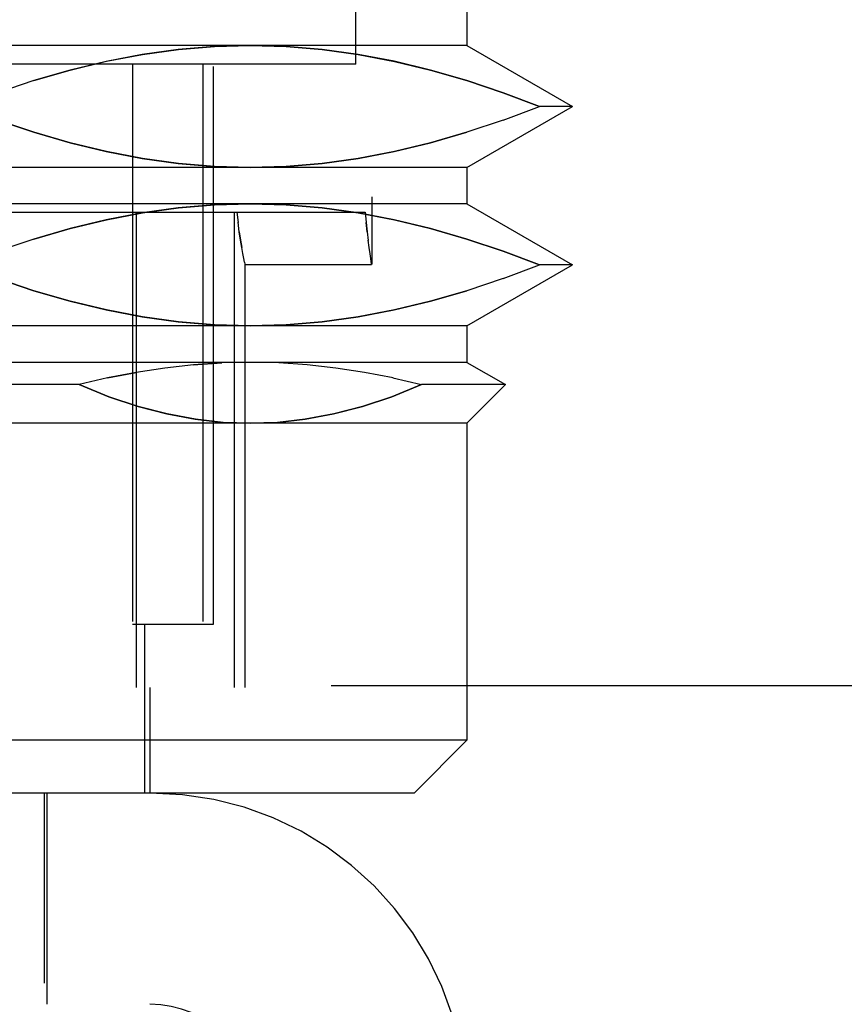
# Model space of a CAD drawing. Header units: inches. Extents: x 0 to 37.8, y 0 to 24.4.
# Tile 8 of 38: x 16.07 to 16.377, y 5.142 to 5.509. Entities that reach past the tile are written whole.
import ezdxf

# ---------------------------------------------------------------- set-up
doc = ezdxf.new("R2010")
doc.units = ezdxf.units.IN
doc.header["$LTSCALE"] = 2.077778
doc.header["$MEASUREMENT"] = 0
doc.linetypes.add('HIDDEN', pattern=[0.2, 0.1, -0.1])
doc.layers.add('DEFAULT_2', color=8, linetype='HIDDEN')
doc.layers.add('DOOR_ASSEMBLY', color=7, linetype='CONTINUOUS')

msp = doc.modelspace()

# ---------------------------------------------------------------- linework, layer by layer
at = {"layer": 'DEFAULT_2', "color": 8, "linetype": 'HIDDEN'}
msp.add_line((11.61455, 5.26094), (16.80381, 5.26094), dxfattribs=at)
at = {"layer": 'DOOR_ASSEMBLY', "color": 8, "linetype": 'HIDDEN'}
for p, q in [((16.2008, 5.85871), (16.2008, 5.41803)), ((16.19489, 5.49257), (16.19489, 5.53194)), ((16.23623, 5.51314), (16.23623, 5.49955)), ((16.23623, 5.49955), (15.68505, 5.49955)), ((16.23623, 5.49955), (16.2756, 5.47682)), ((16.19489, 5.49257), (15.72639, 5.49257)), ((16.11159, 5.49257), (16.11159, 5.2839)), ((16.13784, 5.49257), (16.13784, 5.2839)), ((16.14174, 5.2839), (16.14174, 5.49257)), ((16.07483, 5.48645), (16.06126, 5.48193)), ((16.23623, 5.45409), (16.2756, 5.47682)), ((16.24975, 5.4717), (16.26333, 5.47682)), ((16.2756, 5.47682), (16.26333, 5.47682)), ((16.24977, 5.4717), (16.23619, 5.46719)), ((16.23623, 5.45409), (15.68505, 5.45409)), ((16.23623, 5.45409), (16.23623, 5.44049)), ((16.23623, 5.44049), (15.68505, 5.44049)), ((16.23623, 5.44049), (16.2756, 5.41776)), ((15.99473, 5.43745), (16.19836, 5.43745)), ((16.11312, 5.26028), (16.11312, 5.43745)), ((16.14949, 5.43745), (16.14949, 5.26028)), ((16.15051, 5.43745), (16.15096, 5.43361)), ((16.15142, 5.4301), (16.15096, 5.43363)), ((16.19909, 5.43009), (16.19871, 5.43358)), ((16.19909, 5.43009), (16.19947, 5.42691)), ((16.07483, 5.4274), (16.06126, 5.42288)), ((16.19983, 5.42419), (16.19946, 5.42695)), ((16.20015, 5.42192), (16.19982, 5.42422)), ((16.20042, 5.42013), (16.20015, 5.42194)), ((16.20075, 5.41776), (16.15349, 5.41776)), ((16.15355, 5.26028), (16.15355, 5.41803)), ((16.20075, 5.41803), (16.20042, 5.42014)), ((16.2008, 5.41777), (16.20075, 5.41804)), ((16.23623, 5.39503), (16.2756, 5.41776)), ((16.24975, 5.41264), (16.26333, 5.41776)), ((16.2756, 5.41776), (16.26333, 5.41776)), ((16.24977, 5.41265), (16.23619, 5.40813)), ((16.23623, 5.39503), (15.68505, 5.39503)), ((16.23623, 5.39503), (16.23623, 5.38144)), ((16.23623, 5.38144), (15.68505, 5.38144)), ((16.13427, 5.3805), (16.1449, 5.3812)), ((16.18741, 5.37932), (16.17674, 5.38049)), ((16.23623, 5.38144), (16.25064, 5.37312)), ((16.1023, 5.37562), (16.11294, 5.37769)), ((16.12364, 5.37932), (16.11294, 5.37769)), ((16.19808, 5.37769), (16.18738, 5.37932)), ((16.20872, 5.37562), (16.19803, 5.37769)), ((16.09167, 5.37312), (15.8296, 5.37312)), ((16.20869, 5.37563), (16.21935, 5.37312)), ((16.25064, 5.37312), (16.21935, 5.37312)), ((16.23623, 5.35871), (16.25064, 5.37312)), ((16.23623, 5.35871), (15.68505, 5.35871)), ((16.23623, 5.35871), (16.23623, 5.2406)), ((16.11159, 5.2839), (16.14174, 5.2839)), ((16.11615, 5.22091), (16.11615, 5.2839)), ((15.76773, 5.26028), (16.15355, 5.26028)), ((16.11812, 5.26028), (16.11812, 5.22091)), ((16.23623, 5.2406), (15.68505, 5.2406)), ((16.21654, 5.22091), (16.23623, 5.2406)), ((16.21654, 5.22091), (15.70473, 5.22091)), ((16.07875, 5.15005), (16.07875, 5.22091)), ((16.07973, 5.22091), (16.07973, 5.14217)), ((15.84253, 5.15005), (16.07875, 5.15005)), ((15.72442, 5.14217), (16.1332, 5.14217))]:
    msp.add_line(p, q, dxfattribs=at)
for points in [[(16.15551, 5.49955), (16.1421, 5.49916), (16.12867, 5.49804), (16.11525, 5.49618), (16.1018, 5.49361), (16.08831, 5.49035), (16.07479, 5.48644)], [(16.07483, 5.48645), (16.08836, 5.49037), (16.10187, 5.49363), (16.11532, 5.4962), (16.12874, 5.49805), (16.14214, 5.49917), (16.15551, 5.49955)], [(16.15551, 5.49955), (16.16892, 5.49916), (16.18235, 5.49804), (16.19577, 5.49618), (16.20922, 5.49361), (16.22271, 5.49035), (16.23623, 5.48644), (16.24977, 5.48193), (16.26333, 5.47682)], [(16.26333, 5.47682), (16.24975, 5.48194), (16.23619, 5.48645), (16.22266, 5.49037), (16.20915, 5.49363), (16.1957, 5.4962), (16.18228, 5.49805), (16.16888, 5.49917), (16.15551, 5.49955)], [(16.15551, 5.45409), (16.14214, 5.45447), (16.12874, 5.45558), (16.11532, 5.45744), (16.10187, 5.46), (16.08837, 5.46327), (16.07483, 5.46719), (16.06127, 5.4717), (16.04769, 5.47682)], [(16.04769, 5.47682), (16.06125, 5.4717), (16.07479, 5.4672), (16.08831, 5.46329), (16.1018, 5.46003), (16.11525, 5.45746), (16.12867, 5.4556), (16.1421, 5.45448), (16.15551, 5.45409)], [(16.23623, 5.4672), (16.22271, 5.46329), (16.20922, 5.46003), (16.19578, 5.45746), (16.18235, 5.4556), (16.16892, 5.45448), (16.15551, 5.45409)], [(16.15551, 5.45409), (16.16888, 5.45447), (16.18228, 5.45558), (16.1957, 5.45744), (16.20915, 5.46), (16.22265, 5.46327), (16.23619, 5.46719)], [(16.15551, 5.44049), (16.1421, 5.4401), (16.12867, 5.43898), (16.11525, 5.43712), (16.1018, 5.43455), (16.08831, 5.43129), (16.07479, 5.42738)], [(16.07483, 5.4274), (16.08836, 5.43131), (16.10187, 5.43458), (16.11532, 5.43714), (16.12874, 5.439), (16.14214, 5.44011), (16.15551, 5.44049)], [(16.15551, 5.44049), (16.16892, 5.4401), (16.18235, 5.43898), (16.19577, 5.43712), (16.20922, 5.43455), (16.22271, 5.43129), (16.23623, 5.42738), (16.24977, 5.42288), (16.26333, 5.41776)], [(16.26333, 5.41776), (16.24975, 5.42289), (16.23619, 5.4274), (16.22266, 5.43131), (16.20915, 5.43458), (16.1957, 5.43714), (16.18228, 5.439), (16.16888, 5.44011), (16.15551, 5.44049)], [(16.19836, 5.43745), (16.19872, 5.43356), (16.19909, 5.43005)], [(16.15333, 5.41883), (16.15307, 5.42015), (16.15273, 5.42197), (16.15233, 5.42426), (16.15188, 5.42699), (16.15141, 5.43013)], [(16.15142, 5.4301), (16.15189, 5.42697), (16.15233, 5.42425)], [(16.15551, 5.39503), (16.14214, 5.39541), (16.12874, 5.39653), (16.11532, 5.39838), (16.10187, 5.40095), (16.08837, 5.40421), (16.07483, 5.40813), (16.06127, 5.41264), (16.04769, 5.41776)], [(16.04769, 5.41776), (16.06125, 5.41265), (16.07479, 5.40814), (16.08831, 5.40424), (16.1018, 5.40097), (16.11525, 5.3984), (16.12867, 5.39654), (16.1421, 5.39542), (16.15551, 5.39503)], [(16.15333, 5.41883), (16.15349, 5.41803), (16.15355, 5.41776)], [(16.23623, 5.40814), (16.22271, 5.40424), (16.20922, 5.40097), (16.19578, 5.3984), (16.18235, 5.39654), (16.16892, 5.39542), (16.15551, 5.39503)], [(16.15551, 5.39503), (16.16888, 5.39541), (16.18228, 5.39653), (16.1957, 5.39838), (16.20915, 5.40095), (16.22265, 5.40421), (16.23619, 5.40813)], [(16.15551, 5.38144), (16.1449, 5.3812), (16.13428, 5.38049), (16.12361, 5.37932)], [(16.17675, 5.3805), (16.16612, 5.3812), (16.15551, 5.38144)], [(16.11299, 5.37769), (16.10233, 5.37563), (16.09167, 5.37312)], [(16.15551, 5.35871), (16.1454, 5.35907), (16.13506, 5.36023), (16.12448, 5.36219), (16.11371, 5.36497), (16.10278, 5.36862), (16.09167, 5.37312)], [(16.09167, 5.37312), (16.10274, 5.36864), (16.11366, 5.365), (16.12443, 5.3622), (16.13501, 5.36023), (16.14537, 5.35906), (16.15551, 5.35871)], [(16.21935, 5.37312), (16.20828, 5.36864), (16.19736, 5.365), (16.18659, 5.3622), (16.17601, 5.36023), (16.16565, 5.35906), (16.15551, 5.35871)], [(16.15551, 5.35871), (16.16562, 5.35907), (16.17596, 5.36023), (16.18654, 5.36219), (16.19731, 5.36497), (16.20824, 5.36862), (16.21935, 5.37312)]]:
    msp.add_lwpolyline(points, dxfattribs=at)
for radius in [0.11811, 0.03937]:
    msp.add_arc((16.11812, 5.1028), radius, 0, 90, dxfattribs=at)

doc.saveas('drawing.dxf')
